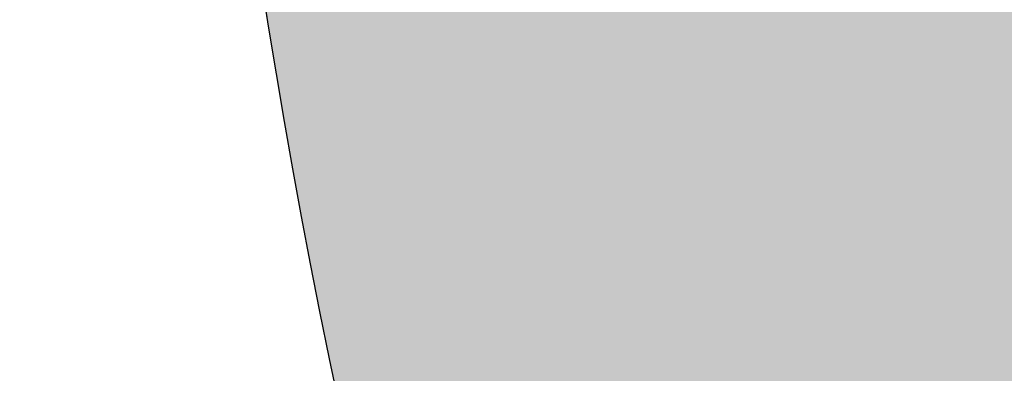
# Model space of a CAD drawing. Header units: feet. Extents: x 1620773 to 1693143, y 557267 to 607752.
# Tile 60 of 256: x 1620896.411 to 1620897.674, y 607306.638 to 607307.091. Entities that reach past the tile are written whole.
import ezdxf

# ---------------------------------------------------------------- set-up
doc = ezdxf.new("R2010")
doc.units = ezdxf.units.FT
doc.header["$MEASUREMENT"] = 0
doc.layers.add('BR_P_Gen_Hatch', color=253, linetype='Continuous', lineweight=0)
doc.layers.add('BR_P_Gen_Slope_Protection', color=252, linetype='Continuous', lineweight=30)

msp = doc.modelspace()

# ---------------------------------------------------------------- hatches: boundary and pattern name
at = {"layer": 'BR_P_Gen_Hatch', "linetype": 'Continuous', "lineweight": 0, "transparency": 33554610}
h = msp.add_hatch(dxfattribs=at)
h.set_pattern_fill('A-1-A', style=0, pattern_type=2)
h.set_pattern_definition([(323.341797, (1620916.972274, 607322.969359), (30.28378766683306, -19.11684575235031), [0.364788, -93.01620600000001]), (324.559927, (1620917.264912, 607322.7515649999), (74.91129697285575, -55.75219754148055), [0.364799, -128.752898]), (323.341797, (1620917.562122, 607322.540036), (30.28378766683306, -19.11684575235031), [0.364849, -93.016145]), (339.037, (1620918, 607322), (108.3878185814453, -43.0287811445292), [0.240082, -182.4]), (1.3902, (1620918, 607322), (-113.1765144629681, -4.731779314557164), [0.2569379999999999, -128.898]), (12.687473, (1620918.335861, 607322.242548), (15.94006628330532, -1.598340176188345), [0.26396, -50.389407]), (20.810417, (1620918.593376, 607322.3005220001), (-17.5364108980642, -14.32182622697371), [0.134591, -35.67827800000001]), (27.931026, (1620918.719186, 607322.348339), (-17.53641118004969, -14.32182595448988), [0.130961, -57.607792]), (43.63730000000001, (1620919, 607322), (-89.27845074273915, -87.52927842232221), [0.139958, -147.451]), (60.284921, (1620918.936182, 607322.506266), (-19.13275546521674, -30.24199189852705), [0.181864, -157.432369]), (77.925933, (1620919.02633, 607322.664215), (-1.59634459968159, -15.92016574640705), [0.172369, -144.716003]), (95.59768999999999, (1620919.062385, 607322.83277), (-1.596344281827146, -15.9201658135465), [0.166983, -81.42125399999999]), (106.100087, (1620919.046097, 607322.998957), (11.15103272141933, -49.35883812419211), [0.191243, -85.986257]), (108.745, (1620919, 607323), (49.39349749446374, -149.6751026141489), [0.19331, -193.177]), (110.867677, (1620918.930941, 607323.365755), (14.34372129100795, -17.51850618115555), [0.195332, -35.590704]), (110.867677, (1620918.861362, 607323.548275), (14.34372129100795, -17.51850618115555), [0.430228, -35.355809]), (113.358985, (1620918.70811, 607323.950282), (12.74737693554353, -33.43867150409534), [0.4254270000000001, -164.353242]), (117.997096, (1620918.539432, 607324.340841), (12.74737694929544, -33.4386719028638), [0.4372470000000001, -57.273771]), (138.281, (1620918, 607325), (58.97158725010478, -54.15352197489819), [0.230012, -217.571]), (162.978, (1620918, 607325), (15.94011363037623, -1.598298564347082), [0.237426, -81.4449]), (192.687473, (1620917.935468, 607324.949491), (-33.47647654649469, -12.7234866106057), [0.213903, -50.43946500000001]), (212.898884, (1620917.726789, 607324.9025109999), (-68.54929862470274, -41.36713806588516), [0.10178, -102.426313]), (215.872, (1620918, 607325), (-138.6952540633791, -98.65471690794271), [0.103664, -192.696]), (216.512, (1620918, 607325), (-173.7678785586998, -127.2979468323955), [0.10443, -237.916]), (219.238, (1620917, 607325), (15.94005923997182, -1.598431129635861), [0.194389, -22.4472]), (216.512, (1620917, 607325), (-173.7678785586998, -127.2979468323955), [0.19291, -237.827]), (222.251, (1620917, 607324), (-141.8879134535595, -130.4942073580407), [0.196773, -215.182]), (230.550875, (1620917.022138, 607324.354303), (-17.53641116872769, -14.32182565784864), [0.17228, -57.538738]), (242.447884, (1620916.912672, 607324.22127), (-20.72909996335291, -46.16215816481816), [0.171679, -86.005822]), (248.309673, (1620916.833261, 607324.069061), (-22.32544372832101, -62.0823238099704), [0.173733, -116.319021]), (252.950281, (1620916.769051, 607323.90763), (-22.32544364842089, -62.08232430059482), [0.100534, -81.48770299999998]), (257.926, (1620917, 607324), (-28.71058022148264, -125.7625558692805), [0.099468, -144.789]), (269.474872, (1620916.718768, 607323.714246), (-0.02337852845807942, -160.7999993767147), [0.09858099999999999, -176.629007]), (269.474872, (1620916.717865, 607323.615669), (-0.02337852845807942, -160.7999993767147), [0.113118, -176.61447]), (273.747921, (1620916.716828, 607323.502556), (-1.596344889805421, -15.92016567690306), [0.113102, -97.214388]), (292.914544, (1620916.724221, 607323.389696), (65.33322971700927, -151.2731931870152), [0.11069, -200.426225]), (302.968713, (1620916.767319, 607323.287741), (14.34372136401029, -17.51850627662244), [0.126148, -102.373835]), (302.1837, (1620917, 607323), (55.77841273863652, -85.99384328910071), [0.126252, -182.388]), (302.968713, (1620916.903212, 607323.075054), (14.34372136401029, -17.51850627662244), [0.126258, -102.373724]), (186.787645, (1620906.244248, 607322.8237310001), (-65.35660950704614, -9.526806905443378), [0.346644, -147.341786]), (186.787645, (1620905.900033, 607322.782762), (-65.35660950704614, -9.526806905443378), [0.34665, -147.34178]), (188.293397, (1620905.555813, 607322.741791), (-49.41654336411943, -11.12514622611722), [0.346632, -65.700672]), (179.462, (1620905, 607323), (-160.9975046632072, 0.06313642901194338), [0.262731, -176.682]), (161.76, (1620905, 607323), (78.10382058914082, -23.91229613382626), [0.266167, -147.422]), (143.341797, (1620904.697293, 607322.777567), (44.62750985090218, -36.63535191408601), [0.30385, -93.07714399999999]), (126.583, (1620904, 607323), (14.34360736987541, -17.51855618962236), [0.287158, -237.705]), (115.269328, (1620904.282397, 607323.189563), (12.74737696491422, -33.43867198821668), [0.245525, -93.08058899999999]), (96.81795899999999, (1620904.177589, 607323.411594), (7.958343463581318, -81.19917006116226), [0.225035, -147.296358]), (79.0731, (1620904, 607324), (-1.596336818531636, -15.92013896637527), [0.262912, -176.465]), (59.80310000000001, (1620904, 607324), (-78.12743368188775, -136.8884876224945), [0.291785, -193.078]), (43.05260000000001, (1620904, 607324), (-106.8146751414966, -101.8510469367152), [0.338389, -169.836]), (20.810417, (1620904.594741, 607324.3763819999), (-17.5364108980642, -14.32182622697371), [0.4591810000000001, -35.353688]), (354.273985, (1620905.023966, 607324.539518), (14.34372148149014, -17.51850604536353), [0.419271, -15.600729]), (344.8232629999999, (1620905.441144, 607324.497687), (78.10398614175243, -23.91186549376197), [0.417256, -97.025314]), (346.153898, (1620905.843847, 607324.38845), (94.04405264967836, -25.51020497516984), [0.330609, -112.945071]), (339.037, (1620906, 607324), (108.3878185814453, -43.0287811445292), [0.334228, -182.306]), (324.559927, (1620906.476956, 607324.1897560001), (74.91129697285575, -55.75219754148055), [0.367621, -128.750076]), (306.583302, (1620906.776464, 607323.97659), (14.34372098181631, -17.51850589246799), [0.260361, -237.731319]), (290.867677, (1620906.931638, 607323.767522), (14.34372129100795, -17.51850618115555), [0.236382, -35.549654]), (264.273985, (1620907.015839, 607323.546646), (-17.5364108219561, -14.32182584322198), [0.197954, -15.802046]), (234.498262, (1620906.996089, 607323.349679), (-19.13275511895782, -30.24199175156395), [0.221165, -128.814669]), (223.052587, (1620906.867653, 607323.16963), (-17.53641065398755, -14.32182633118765), [0.241389, -169.933168]), (207.931026, (1620906.691263, 607323.004841), (-17.53641118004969, -14.32182595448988), [0.236032, -57.50272099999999]), (197.446672, (1620906.482726, 607322.894282), (-33.47647665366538, -12.72348613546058), [0.083249, -121.897814]), (196.050725, (1620906.403307, 607322.8693220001), (-49.41654331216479, -11.12514588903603), [0.082739, -86.172753]), (196.050725, (1620906.323794, 607322.846446), (-49.41654331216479, -11.12514588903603), [0.082726, -86.17276700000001]), (205.206174, (1620912.976215, 607324.3012229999), (-33.47647670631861, -12.72348593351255), [0.365324, -93.01567]), (205.206174, (1620912.645676, 607324.14564), (-33.47647670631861, -12.72348593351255), [0.365327, -93.01566700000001]), (205.206174, (1620912.315135, 607323.9900550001), (-33.47647670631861, -12.72348593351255), [0.36533, -93.015663]), (188.293397, (1620911.984591, 607323.83447), (-49.41654336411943, -11.12514622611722), [0.24121, -65.80609399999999]), (166.153898, (1620911.745903, 607323.799677), (15.94006648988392, -1.598340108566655), [0.2573, -113.01838]), (155.860498, (1620911.49608, 607323.861253), (15.94006632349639, -1.598339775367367), [0.263834, -50.389533]), (149.857, (1620911, 607324), (137.0755269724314, -78.06585139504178), [0.135233, -193.394]), (139.315584, (1620911.138371, 607324.037059), (103.5987404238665, -90.78920899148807), [0.1322, -195.33657]), (125.495, (1620911, 607324), (84.4650855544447, -121.0316483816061), [0.140592, -170.034]), (108.745, (1620911, 607324), (49.39349749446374, -149.6751026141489), [0.181839, -193.188]), (89.99167000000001, (1620910.898055, 607324.409898), (-1.596344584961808, -15.92016608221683), [0.172714, -160.627288]), (72.950281, (1620910.89808, 607324.5826109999), (-1.596344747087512, -15.92016576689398), [0.166841, -81.421396]), (62.447884, (1620910.946998, 607324.74212), (-20.72909996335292, -46.16215816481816), [0.191101, -85.9864]), (59.80310000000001, (1620911, 607325), (-78.12743368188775, -136.8884876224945), [0.193278, -193.177]), (57.68029399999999, (1620911.132606, 607325.078598), (-1.596344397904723, -15.92016544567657), [0.195355, -35.590681]), (57.68029399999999, (1620911.237051, 607325.243689), (-1.596344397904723, -15.92016544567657), [0.430714, -35.355323]), (55.188986, (1620911.46733, 607325.607675), (-19.13275498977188, -30.24199162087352), [0.425793, -164.352877]), (50.55087499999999, (1620911.710403, 607325.957268), (-19.13275508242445, -30.2419920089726), [0.438084, -57.27293399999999]), (29.777817, (1620911.988758, 607326.295552), (-51.01288768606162, -27.04531162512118), [0.229476, -137.521675]), (5.570161, (1620912.187934, 607326.409519), (15.94006587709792, -1.598340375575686), [0.235918, -81.44645399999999]), (335.860498, (1620912.422738, 607326.4324180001), (30.28378737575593, -19.11684638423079), [0.212992, -50.440375]), (316.433683, (1620912.617105, 607326.345313), (58.97123104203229, -54.15385772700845), [0.102205, -182.46798]), (313.123528, (1620912.69116, 607326.274874), (14.34372153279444, -17.51850537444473), [0.104459, -170.098318]), (312.03592, (1620912.762565, 607326.198631), (145.0335611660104, -159.2648926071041), [0.105334, -237.914599]), (312.03592, (1620912.833096, 607326.120397), (145.0335611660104, -159.2648926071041), [0.194444, -237.825488]), (309.309773, (1620912.963296, 607325.975978), (15.94006626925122, -1.598339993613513), [0.192877, -22.448686]), (306.2968, (1620913, 607326), (113.1533529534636, -156.0680519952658), [0.196704, -215.182]), (296.777606, (1620913.201928, 607325.668207), (27.09109909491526, -50.95717809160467), [0.171869, -208.517804]), (286.100087, (1620913.27936, 607325.514769), (11.15103272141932, -49.35883812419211), [0.170562, -86.006938]), (280.99294, (1620913.32666, 607325.350896), (20.70572171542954, -114.6378411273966), [0.173082, -166.889073]), (275.5976899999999, (1620913.359665, 607325.1809899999), (9.554687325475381, -65.27900408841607), [0.100797, -81.48744]), (270.622, (1620913, 607325), (3.169223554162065, -128.9591946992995), [0.099611, -144.789]), (264.273985, (1620913.370578, 607324.9810680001), (-17.5364108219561, -14.32182584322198), [0.098479, -15.901521]), (259.073, (1620913, 607325), (-31.90369913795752, -157.6028121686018), [0.113136, -176.614]), (251.730012, (1620913.339307, 607324.771996), (-22.32544474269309, -62.0823237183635), [0.11403, -147.407364]), (235.633, (1620913, 607325), (-94.06860288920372, -135.289329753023), [0.110938, -200.426]), (225.579258, (1620913.240937, 607324.572142), (-17.53641050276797, -14.32182639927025), [0.12628, -102.373702]), (225.579258, (1620913.152551, 607324.48195), (-17.53641050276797, -14.32182639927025), [0.12625, -102.373732]), (225.579258, (1620913.064185, 607324.3917800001), (-17.53641050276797, -14.32182639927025), [0.126251, -102.373732]), (115.269328, (1620909.673313, 607322.752597), (12.74737696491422, -33.43867198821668), [0.18658, -93.13953499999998]), (115.269328, (1620909.593667, 607322.921323), (12.74737696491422, -33.43867198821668), [0.186582, -93.13953199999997]), (116.311546, (1620909.51402, 607323.090052), (27.09109840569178, -50.95717790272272), [0.186445, -150.810277]), (145.694, (1620909, 607323), (30.28393066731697, -19.11664972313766), [0.165847, -200.507]), (185.570161, (1620909.294382, 607323.3506550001), (-65.35660891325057, -9.526805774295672), [0.204736, -81.47763699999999]), (209.232387, (1620909.090613, 607323.330782), (-51.01288706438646, -27.04531194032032), [0.209877, -195.258893]), (228.702, (1620909, 607323), (-54.20606019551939, -58.88524796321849), [0.222627, -137.473]), (240.284921, (1620908.760538, 607323.06103), (-58.99461122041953, -106.6461413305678), [0.205925, -157.408308]), (252.950281, (1620908.658464, 607322.882184), (-22.32544364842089, -62.08232430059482), [0.198426, -81.38981099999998]), (269.474872, (1620908.600285, 607322.692479), (-0.02337852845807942, -160.7999993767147), [0.276835, -176.450753]), (270.622, (1620909, 607322), (3.169223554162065, -128.9591946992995), [0.282623, -144.606]), (286.100087, (1620908.600816, 607322.1330489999), (11.15103272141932, -49.35883812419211), [0.296462, -85.881038]), (296.777606, (1620908.68303, 607321.848214), (27.09109909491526, -50.95717809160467), [0.21726, -208.472413]), (306.583302, (1620908.780911, 607321.6542529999), (14.34372098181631, -17.51850589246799), [0.208568, -237.783113]), (312.675984, (1620908.905216, 607321.486775), (116.3461173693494, -124.2278822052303), [0.212701, -192.587383]), (321.8352, (1620909, 607321), (119.5384774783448, -92.38729812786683), [0.160267, -208.64]), (337.59443, (1620909.175403, 607321.231365), (46.22385400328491, -20.71518641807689), [0.157893, -167.078587]), (18.2099, (1620909, 607321), (-33.47649227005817, -12.72347864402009), [0.121127, -157.625]), (59.80310000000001, (1620909, 607321), (-78.12743368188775, -136.8884876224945), [0.19831, -193.172]), (65.81755300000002, (1620909.536181, 607321.380434), (-1.596345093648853, -15.92016621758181), [0.196701, -50.406069]), (71.730012, (1620909.616759, 607321.559874), (-23.92178883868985, -78.00249014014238), [0.199, -147.322394]), (65.81755300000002, (1620909.679144, 607321.748843), (-1.596345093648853, -15.92016621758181), [0.169023, -50.433747]), (70.220892, (1620909.748383, 607321.903033), (-1.596344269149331, -15.92016594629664), [0.167205, -65.807339]), (89.474872, (1620909.804965, 607322.060374), (-1.596344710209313, -15.9201660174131), [0.156345, -176.571243]), (104.28, (1620910, 607322), (11.15096468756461, -49.35889109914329), [0.177409, -187.125]), (104.853573, (1620909.762637, 607322.38864), (23.89840917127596, -82.7975100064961), [0.178492, -136.546647]), (104.854, (1620910, 607323), (23.89902442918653, -82.79732513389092), [0.178511, -136.547]), (132.675984, (1620911.973551, 607329.619884), (116.3461173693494, -124.2278822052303), [0.240985, -192.5591]), (133.124, (1620912, 607330), (102.0030342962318, -106.7082764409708), [0.240986, -169.962]), (132.676, (1620912, 607330), (116.3464326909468, -124.2281540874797), [0.240989, -192.559]), (157.594, (1620911, 607330), (108.3871683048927, -43.02940960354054), [0.161097, -167.075]), (197.446672, (1620911.333177, 607330.211525), (-33.47647665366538, -12.72348613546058), [0.187541, -121.793521]), (213.528318, (1620911.154263, 607330.1552970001), (-103.6221195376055, -70.01079062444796), [0.227109, -227.345931]), (219.238, (1620911, 607330), (15.94005923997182, -1.598431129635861), [0.231497, -22.4101]), (227.369726, (1620910.785642, 607329.883421), (-36.66916622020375, -44.56381808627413), [0.236971, -79.79904300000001]), (245.817553, (1620910.62515, 607329.709072), (-1.596345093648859, -15.92016621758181), [0.218472, -50.384299]), (276.817959, (1620910.535654, 607329.509772), (9.554688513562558, -65.27900373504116), [0.18979, -147.331604]), (305.495384, (1620910.558185, 607329.321324), (14.34372152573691, -17.51850623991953), [0.15442, -170.020137]), (316.433683, (1620910.647847, 607329.195602), (58.97123104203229, -54.15385772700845), [0.160939, -182.409246]), (327.737554, (1620910.76446, 607329.084684), (15.94006598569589, -1.598339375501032), [0.165725, -35.647144]), (338.3474860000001, (1620910.904599, 607328.99622), (62.16391995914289, -22.31352595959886), [0.209578, -116.4068]), (349.086, (1620911, 607329), (157.8048025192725, -31.90367997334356), [0.203829, -176.741]), (359.461965, (1620911.299531, 607328.880298), (15.94006583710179, -1.598340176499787), [0.200414, -176.74446]), (3.724708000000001, (1620911.499937, 607328.8784159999), (-81.29667515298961, -7.92846591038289), [0.158706, -97.28386400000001]), (12.687473, (1620911.658307, 607328.888726), (15.94006628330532, -1.598340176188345), [0.161195, -50.492172]), (23.29821400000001, (1620911.815566, 607328.92413), (-33.47647674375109, -12.72348583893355), [0.1728, -164.714654]), (34.839917, (1620911.974276, 607328.992475), (-103.6221194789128, -70.01079026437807), [0.095466, -147.52357]), (45.57929999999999, (1620912, 607329), (-54.20550867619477, -58.88565393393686), [0.089045, -102.411]), (57.68029399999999, (1620912.114954, 607329.110611), (-1.596344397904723, -15.92016544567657), [0.08594, -35.700096]), (73.95653399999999, (1620912.160901, 607329.183237), (-25.51813406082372, -93.92265534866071), [0.087018, -178.80558]), (93.747921, (1620912.18495, 607329.266866), (-1.596344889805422, -15.92016567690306), [0.09162000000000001, -97.23586999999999]), (115.269328, (1620912.178961, 607329.35829), (12.74737696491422, -33.43867198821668), [0.08546299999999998, -93.24065099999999]), (132.676, (1620912, 607329), (116.3464326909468, -124.2281540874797), [0.083487, -192.717]), (132.676, (1620912, 607329), (116.3464326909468, -124.2281540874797), [0.083263, -192.717]), (132.03592, (1620912.029448, 607329.558169), (14.3437216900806, -17.51850654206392), [0.08326599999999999, -237.936667]), (53.278642, (1620912.785401, 607335.5692649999), (-19.13275564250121, -30.24199175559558), [0.187079, -93.13903499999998]), (52.236425, (1620912.897261, 607335.719219), (-36.66916562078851, -44.56381811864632), [0.187092, -150.80963]), (53.278642, (1620913.011836, 607335.867123), (-19.13275564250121, -30.24199175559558), [0.187083, -93.13903099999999]), (22.854366, (1620913.123698, 607336.01708), (-33.47647703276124, -12.72348630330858), [0.167152, -200.505438]), (342.977809, (1620913.277727, 607336.082), (62.16391953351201, -22.31352650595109), [0.206048, -81.476325]), (318.7702, (1620913, 607336), (58.97128082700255, -54.15382004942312), [0.210783, -137.54]), (299.845523, (1620913.633272, 607335.8827579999), (41.43482047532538, -68.475683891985), [0.221646, -137.473706]), (288.7449, (1620914, 607336), (49.39323626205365, -149.675188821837), [0.204789, -193.165]), (275.5976899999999, (1620913.809387, 607335.496583), (9.554687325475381, -65.27900408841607), [0.197402, -81.390835]), (264.273985, (1620913.828642, 607335.300122), (-17.5364108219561, -14.32182584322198), [0.277906, -15.722094]), (252.950281, (1620913.800915, 607335.023603), (-22.32544364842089, -62.08232430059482), [0.286876, -81.30136099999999]), (242.447884, (1620913.716803, 607334.7493350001), (-20.72909996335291, -46.16215816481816), [0.298193, -85.879308]), (230.550875, (1620913.578872, 607334.48496), (-17.53641116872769, -14.32182565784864), [0.217834, -57.493184]), (222.251, (1620913, 607334), (-141.8879134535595, -130.4942073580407), [0.208255, -215.17]), (215.872, (1620913, 607334), (-138.6952540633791, -98.65471690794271), [0.212582, -192.588]), (207.931026, (1620913.11405, 607334.052156), (-17.53641118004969, -14.32182595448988), [0.158971, -57.57978199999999]), (190.95354, (1620912.973597, 607333.977693), (-49.41654337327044, -11.12514576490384), [0.15739, -167.079089]), (149.857, (1620913, 607334), (137.0755269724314, -78.06585139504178), [0.121459, -193.408]), (108.745, (1620913, 607334), (49.39349749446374, -149.6751026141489), [0.19853, -193.172]), (102.730418, (1620912.65024, 607334.196779), (-1.5963440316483, -15.92016632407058), [0.196749, -50.406022]), (96.81795899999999, (1620912.606884, 607334.388691), (7.958343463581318, -81.19917006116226), [0.19902, -147.322374]), (102.730418, (1620912.583257, 607334.586303), (-1.5963440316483, -15.92016632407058), [0.168775, -50.433995]), (98.327079, (1620912.546065, 607334.75093), (-1.596344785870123, -15.92016589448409), [0.167035, -65.807509]), (79.0731, (1620913, 607335), (-1.596336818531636, -15.92013896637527), [0.156814, -176.571]), (65.81755300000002, (1620912.5516, 607335.070175), (-1.596345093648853, -15.92016621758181), [0.183215, -50.419555]), (64.26788, (1620912.626653, 607335.237313), (-20.72910015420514, -46.16215777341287), [0.18399, -187.118563]), (64.26788, (1620912.706535, 607335.403057), (-20.72910015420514, -46.16215777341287), [0.183969, -187.118584]), (132.676, (1620915, 607332), (116.3464326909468, -124.2281540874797), [0.376388, -192.424]), (133.124, (1620915, 607332), (102.0030342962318, -106.7082764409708), [0.376393, -169.826]), (132.676, (1620915, 607332), (116.3464326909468, -124.2281540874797), [0.376388, -192.424]), (157.594, (1620915, 607333), (108.3871683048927, -43.02940960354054), [0.251553, -166.985]), (197.446672, (1620914.2841, 607332.849783), (-33.47647665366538, -12.72348613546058), [0.292985, -121.688077]), (213.528318, (1620914.004593, 607332.761941), (-103.6221195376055, -70.01079062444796), [0.353753, -227.219287]), (219.238198, (1620913.7097, 607332.566546), (15.94006627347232, -1.598339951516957), [0.360451, -22.281112]), (227.369726, (1620913.430523, 607332.3385439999), (-36.66916622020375, -44.56381808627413), [0.370465, -79.665549]), (245.817553, (1620913.17962, 607332.065979), (-1.596345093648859, -15.92016621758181), [0.341637, -50.261133]), (276.817959, (1620913.03967, 607331.754321), (9.554688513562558, -65.27900373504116), [0.296903, -147.224491]), (305.495384, (1620913.074917, 607331.459518), (14.34372152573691, -17.51850623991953), [0.241636, -169.932921]), (316.433683, (1620913.21522, 607331.262787), (58.97123104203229, -54.15385772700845), [0.251728, -182.318457]), (327.737554, (1620913.397616, 607331.089298), (15.94006598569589, -1.598339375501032), [0.259204, -35.553665]), (338.3474860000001, (1620913.616802, 607330.950936), (62.16391995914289, -22.31352595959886), [0.327427, -116.288951]), (349.086, (1620914, 607331), (157.8048025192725, -31.90367997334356), [0.318457, -176.626]), (359.461965, (1620914.233822, 607330.769828), (15.94006583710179, -1.598340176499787), [0.313174, -176.6317]), (3.724708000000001, (1620914.546982, 607330.766887), (-81.29667515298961, -7.92846591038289), [0.247007, -97.195563]), (12.687473, (1620914.793467, 607330.782933), (15.94006628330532, -1.598340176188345), [0.251004, -50.402363]), (23.988044, (1620915.038342, 607330.838062), (-33.476476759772, -12.72348528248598), [0.269236, -128.848461]), (34.839917, (1620915.284325, 607330.9475189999), (-103.6221194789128, -70.01079026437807), [0.148065, -147.47097]), (46.36431, (1620915.40585, 607331.032106), (-54.20557671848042, -58.88564367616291), [0.138263, -182.37579]), (57.68029399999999, (1620915.501261, 607331.1321729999), (-1.596344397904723, -15.92016544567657), [0.133743, -35.652293]), (72.950281, (1620915.572766, 607331.245196), (-1.596344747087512, -15.92016576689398), [0.1356, -81.452637]), (91.40781599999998, (1620915.612524, 607331.374837), (-1.59634442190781, -15.92016641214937), [0.142268, -128.856338]), (116.311546, (1620915.609028, 607331.517062), (27.09109840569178, -50.95717790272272), [0.133322, -150.8634]), (132.676, (1620916, 607332), (116.3464326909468, -124.2281540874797), [0.130973, -192.669]), (132.676, (1620915, 607332), (116.3464326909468, -124.2281540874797), [0.130867, -192.669]), (132.322, (1620915, 607332), (130.6886737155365, -141.7469016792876), [0.130868, -215.276]), (327.737554, (1620909.131803, 607332.230987), (15.94006598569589, -1.598339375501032), [0.272358, -35.540511]), (329.856983, (1620909.362112, 607332.085602), (30.28378807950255, -19.11684544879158), [0.272435, -193.256603]), (327.737554, (1620909.597707, 607331.948797), (15.94006598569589, -1.598339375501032), [0.272378, -35.540491]), (359.461965, (1620909.828033, 607331.803402), (15.94006583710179, -1.598340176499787), [0.285987, -176.658887]), (35.4244, (1620910, 607332), (-121.1583063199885, -84.33231928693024), [0.354012, -169.849]), (44.94949500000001, (1620910.402485, 607332.005912), (-89.27839848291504, -87.5292954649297), [0.3901, -227.126652]), (59.80310000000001, (1620911, 607332), (-78.12743368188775, -136.8884876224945), [0.252859, -193.117]), (89.474872, (1620910.805752, 607332.500058), (-1.596344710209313, -15.9201660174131), [0.248972, -176.478616]), (110.867677, (1620910.808034, 607332.74902), (14.34372129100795, -17.51850618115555), [0.254427, -35.53161]), (129.309773, (1620910.717404, 607332.986757), (-1.596344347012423, -15.92016627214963), [0.413061, -22.228503]), (139.316, (1620910, 607333), (103.599467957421, -90.78851688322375), [0.385482, -195.083]), (152.497246, (1620910.163409, 607333.557648), (30.28378793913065, -19.11684604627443), [0.360166, -85.89532700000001]), (169.086, (1620910, 607334), (15.94009378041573, -1.598343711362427), [0.254172, -176.691]), (190.200485, (1620909.594371, 607333.772094), (-49.41654317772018, -11.12514625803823), [0.27705, -116.339328]), (211.109533, (1620909.3217, 607333.72303), (-17.5364111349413, -14.32182586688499), [0.304286, -79.75972800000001]), (230.550875, (1620909.061176, 607333.565813), (-17.53641116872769, -14.32182565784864), [0.312036, -57.398982]), (252.950281, (1620908.862911, 607333.324862), (-22.32544364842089, -62.08232430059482), [0.2850159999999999, -81.30322099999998]), (280.9929, (1620909, 607333), (20.70570763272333, -114.6382003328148), [0.2653059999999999, -166.797]), (299.299639, (1620908.829934, 607332.791934), (27.0910992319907, -50.95717803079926), [0.213076, -195.172133]), (297.997096, (1620908.934209, 607332.606117), (14.34372216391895, -17.51850568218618), [0.212011, -57.49900699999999]), (297.997096, (1620909.033732, 607332.4189170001), (14.34372216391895, -17.51850568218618), [0.21198, -57.499038]), (115.269328, (1620906.808326, 607330.885183), (12.74737696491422, -33.43867198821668), [0.186533, -93.13958099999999]), (115.269328, (1620906.728699, 607331.053868), (12.74737696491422, -33.43867198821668), [0.186536, -93.13957899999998]), (116.312, (1620907, 607331), (27.0914813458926, -50.95692110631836), [0.186538, -150.81]), (145.694, (1620907, 607331), (30.28393066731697, -19.11664972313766), [0.166574, -200.506]), (185.570161, (1620906.428793, 607331.48365), (-65.35660891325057, -9.526805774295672), [0.206484, -81.47588899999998]), (209.777817, (1620906.223285, 607331.463607), (-68.54929827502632, -41.36713819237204), [0.212347, -137.538804]), (228.702448, (1620906.038976, 607331.358148), (-54.20557675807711, -58.88564409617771), [0.22118, -137.474172]), (240.285, (1620906, 607331), (-58.99438052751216, -106.6460781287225), [0.204638, -157.41]), (253.957, (1620906, 607331), (-23.92117235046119, -78.0027263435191), [0.197376, -178.695]), (269.474872, (1620905.737019, 607330.824559), (-0.02337852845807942, -160.7999993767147), [0.276508, -176.451081]), (270.622038, (1620905.734485, 607330.548063), (3.169310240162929, -128.9596676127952), [0.28244, -144.605932]), (286.100087, (1620905.737551, 607330.26564), (11.15103272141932, -49.35883812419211), [0.29599, -85.881511]), (296.777606, (1620905.819634, 607329.981259), (27.09109909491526, -50.95717809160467), [0.216914, -208.472759]), (306.583302, (1620905.91736, 607329.787607), (14.34372098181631, -17.51850589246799), [0.20828, -237.7834]), (312.32236, (1620906.041493, 607329.620359), (130.6898380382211, -141.7463885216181), [0.212581, -215.194104]), (319.3155839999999, (1620906.184624, 607329.463183), (44.62750896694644, -36.63535161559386), [0.118641, -195.350129]), (329.856983, (1620906.274591, 607329.385842), (30.28378807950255, -19.11684544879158), [0.126723, -193.402314]), (347.157773, (1620906.384179, 607329.3222060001), (15.94006647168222, -1.598339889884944), [0.108862, -129.046028]), (26.712767, (1620906.490317, 607329.29801), (-51.0128876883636, -27.04531250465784), [0.090459, -208.709657]), (59.80310000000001, (1620907, 607329), (-78.12743368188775, -136.8884876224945), [0.198642, -193.171]), (67.555, (1620907, 607330), (-43.05473668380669, -108.2447825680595), [0.197711, -166.864]), (70.220892, (1620906.746519, 607329.693093), (-1.596344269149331, -15.92016594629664), [0.199385, -65.775159]), (67.555, (1620907, 607330), (-43.05473668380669, -108.2447825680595), [0.168949, -166.893]), (68.3097, (1620907, 607330), (-22.32539802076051, -62.08229567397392), [0.167325, -116.325]), (89.474872, (1620906.940335, 607330.192344), (-1.596344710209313, -15.9201660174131), [0.156951, -176.570637]), (102.730418, (1620906.941774, 607330.349288), (-1.5963440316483, -15.92016632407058), [0.183623, -50.419147]), (104.853573, (1620906.90131, 607330.528397), (23.89840917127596, -82.7975100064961), [0.184385, -136.540754]), (104.28, (1620907, 607331), (11.15096468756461, -49.35889109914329), [0.184322, -187.118]), (337.59443, (1620908.318442, 607327.374933), (46.22385400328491, -20.71518641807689), [0.289308, -166.947172]), (337.59443, (1620908.585909, 607327.26466), (46.22385400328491, -20.71518641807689), [0.289308, -166.947172]), (337.59443, (1620908.853377, 607327.154388), (46.22385400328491, -20.71518641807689), [0.289308, -166.947172]), (306.583302, (1620909.120844, 607327.0441149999), (14.34372098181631, -17.51850589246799), [0.245277, -237.746403]), (264.273985, (1620909.267027, 607326.84716), (-17.5364108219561, -14.32182584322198), [0.311782, -15.688218]), (240.284921, (1620909.23592, 607326.536933), (-58.99461122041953, -106.6461413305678), [0.3799439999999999, -157.234289]), (226.36431, (1620909.047587, 607326.206951), (-71.74198752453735, -73.20746970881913), [0.358133, -182.15592]), (214.04436, (1620908.80045, 607325.9477560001), (-86.08570888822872, -55.68896501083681), [0.2845989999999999, -124.771606]), (203.988044, (1620908.56463, 607325.788427), (-84.48936413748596, -39.76879797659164), [0.262638, -128.855059]), (179.462, (1620908, 607326), (-160.9975046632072, 0.06313642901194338), [0.220124, -176.725]), (150.338049, (1620908.104562, 607325.68372), (30.28378758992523, -19.11684564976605), [0.222846, -157.523382]), (135.649, (1620908, 607326), (58.97116918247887, -54.15396412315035), [0.2511809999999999, -102.277]), (125.495, (1620908, 607326), (84.4650855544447, -121.0316483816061), [0.278152, -169.896]), (112.914544, (1620907.5698, 607326.196052), (12.74737669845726, -33.43867210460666), [0.204241, -200.332675]), (98.327079, (1620907.490277, 607326.384175), (-1.596344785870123, -15.92016589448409), [0.186891, -65.78765200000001]), (91.40781599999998, (1620907.463211, 607326.569096), (-1.59634442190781, -15.92016641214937), [0.183102, -128.815504]), (91.40781599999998, (1620907.458712, 607326.752143), (-1.59634442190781, -15.92016641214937), [0.19481, -128.803797]), (84.273985, (1620907.453926, 607326.9468939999), (14.34372148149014, -17.51850604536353), [0.215286, -15.784714]), (73.9565, (1620907, 607327), (-25.51817310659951, -93.92260026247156), [0.179594, -178.713]), (27.931026, (1620907.525039, 607327.333704), (-17.53641118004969, -14.32182595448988), [0.141817, -57.596936]), (359.461965, (1620907.650336, 607327.400133), (15.94006583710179, -1.598340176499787), [0.222602, -176.722272]), (354.273985, (1620907.872929, 607327.398042), (14.34372148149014, -17.51850604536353), [0.223161, -15.796839]), (359.977496, (1620908, 607327), (-145.0566141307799, -1.535106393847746), [0.223467, -160.774]), (341.7603, (1620915, 607327), (62.16391080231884, -22.3135592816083), [0.238908, -147.45]), (341.760326, (1620914.960735, 607326.930162), (62.16392028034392, -22.31352664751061), [0.23891, -147.44952]), (341.7603, (1620915, 607327), (62.16391080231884, -22.3135592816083), [0.238913, -147.45]), (151.101299, (1620916.632087, 607328.2263600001), (76.507641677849, -39.83203127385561), [0.3986369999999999, -121.582426]), (174.273985, (1620916.283091, 607328.419006), (14.34372148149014, -17.51850604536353), [0.425272, -15.594728]), (179.977, (1620916, 607328), (15.94005961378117, -1.59847887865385), [0.423086, -160.574]), (182.394073, (1620915.436855, 607328.461602), (-97.2367415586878, -6.330125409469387), [0.331725, -112.943954]), (189.511, (1620915, 607328), (-114.7731991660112, -20.65206955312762), [0.333971, -182.306]), (205.206174, (1620914.776039, 607328.392561), (-33.47647670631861, -12.72348593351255), [0.367856, -93.013137]), (219.238198, (1620914.443209, 607328.2359), (15.94006627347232, -1.598339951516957), [0.258231, -22.383333]), (239.803, (1620914, 607328), (-78.12767259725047, -136.8883512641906), [0.238653, -193.131]), (269.474872, (1620914.123167, 607327.866289), (-0.02337852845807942, -160.7999993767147), [0.197739, -176.529849]), (288.7449, (1620914, 607328), (49.39323626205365, -149.675188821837), [0.214411, -193.1559999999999]), (305.495384, (1620914.190257, 607327.46552), (14.34372152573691, -17.51850623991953), [0.243189, -169.931368]), (320.616945, (1620914.331461, 607327.267525), (14.3437221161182, -17.51850597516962), [0.235613, -57.50314]), (332.497246, (1620914.513572, 607327.118028), (46.22385428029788, -20.71518572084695), [0.082776, -86.172717]), (333.7415, (1620915, 607327), (76.50770728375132, -39.83200204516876), [0.082411, -136.771]), (332.497246, (1620914.6609, 607327.043342), (46.22385428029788, -20.71518572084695), [0.082424, -86.173068]), (341.760326, (1620915.41384, 607326.778483), (62.16392028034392, -22.31352664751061), [0.107718, -147.580712]), (340.254574, (1620915.516146, 607326.744768), (46.22385426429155, -20.71518606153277), [0.107752, -65.939552]), (341.760326, (1620915.617563, 607326.708365), (62.16392028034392, -22.31352664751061), [0.10774, -147.58069]), (348.570475, (1620915.71989, 607326.674643), (15.94006643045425, -1.5983400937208), [0.26206, -160.734958]), (5.570161, (1620915.976753, 607326.622713), (15.94006587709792, -1.598340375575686), [0.2656539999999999, -81.41671899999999]), (26.24720900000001, (1620916.241153, 607326.648498), (-84.48936403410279, -39.76879825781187), [0.3053, -150.774102]), (39.23819799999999, (1620916.514974, 607326.783516), (-1.596344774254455, -15.92016622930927), [0.291382, -22.350182]), (53.278642, (1620916.740656, 607326.967828), (-19.13275564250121, -30.24199175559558), [0.2500479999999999, -93.07606599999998]), (74.80005, (1620916.890166, 607327.168255), (-1.596344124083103, -15.92016575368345), [0.223458, -97.10403199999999]), (96.81795899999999, (1620916.948754, 607327.383896), (7.958343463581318, -81.19917006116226), [0.273279, -147.248114]), (108.745, (1620917, 607328), (49.39349749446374, -149.6751026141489), [0.296736, -193.073]), (122.184, (1620917, 607328), (41.435225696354, -68.47544774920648), [0.308847, -182.205]), (122.968713, (1620916.656451, 607328.1976300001), (41.43482069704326, -68.4756839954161), [0.012948, -102.487034]), (133.124, (1620917, 607328), (102.0030342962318, -106.7082764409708), [0.012436, -170.19]), (135.02, (1620917, 607328), (87.6591201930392, -89.19024523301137), [0.012449, -227.561]), (4.566242, (1620906.736061, 607336.183519), (-97.23674197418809, -6.330125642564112), [0.441259, -178.660635]), (5.570161, (1620907.17592, 607336.2186479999), (15.94006587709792, -1.598340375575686), [0.441281, -81.241092]), (4.566242, (1620907.615117, 607336.261481), (-97.23674197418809, -6.330125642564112), [0.441275, -178.660619]), (349.086, (1620908, 607336), (157.8048025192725, -31.90367997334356), [0.283001, -176.662]), (327.737554, (1620908.332874, 607336.24303), (15.94006598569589, -1.598339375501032), [0.301286, -35.511583]), (315.649087, (1620908.587645, 607336.082204), (58.9712314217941, -54.15385783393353), [0.334878, -102.193216]), (309.309773, (1620908.827107, 607335.848107), (15.94006626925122, -1.598339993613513), [0.176554, -22.46501]), (297.997096, (1620908.938956, 607335.711502), (14.34372216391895, -17.51850568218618), [0.161208, -57.54981]), (286.100087, (1620909.014631, 607335.5691600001), (11.15103272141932, -49.35883812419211), [0.152573, -86.024927]), (269.474872, (1620909.056942, 607335.4225699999), (-0.02337852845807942, -160.7999993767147), [0.201659, -176.525929]), (250.220892, (1620909.055094, 607335.22092), (-20.72909970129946, -46.16215849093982), [0.215332, -65.759211]), (234.498262, (1620908.982227, 607335.018292), (-19.13275511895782, -30.24199175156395), [0.213816, -128.822017]), (223.637321, (1620908.858058, 607334.844224), (-17.53641067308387, -14.32182625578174), [0.235982, -147.354852]), (219.238, (1620909, 607335), (15.94005923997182, -1.598431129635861), [0.230246, -22.4113]), (219.238, (1620909, 607335), (15.94005923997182, -1.598431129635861), [0.233605, -22.408]), (216.226, (1620908, 607334), (-156.2302543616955, -112.9770826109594), [0.5304979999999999, -214.876]), (214.839917, (1620907.900059, 607334.0744619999), (-17.53641066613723, -14.32182541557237), [0.52275, -147.096286]), (211.109533, (1620907.471011, 607333.775823), (-17.5364111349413, -14.32182586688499), [0.5132329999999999, -79.550781]), (190.95354, (1620907.031591, 607333.5106479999), (-49.41654337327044, -11.12514576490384), [0.262812, -166.973668]), (166.153898, (1620906.773567, 607333.46071), (15.94006648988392, -1.598340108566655), [0.28457, -112.99111]), (138.281, (1620906, 607334), (58.97158725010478, -54.15352197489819), [0.267934, -217.534]), (116.312, (1620906, 607334), (27.0914813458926, -50.95692110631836), [0.127927, -150.869]), (112.914544, (1620906.240573, 607333.82179), (12.74737669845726, -33.43867210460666), [0.124988, -200.411927]), (110.867677, (1620906.191908, 607333.936915), (14.34372129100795, -17.51850618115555), [0.125681, -35.660355]), (110.867677, (1620906.147139, 607334.054352), (14.34372129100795, -17.51850618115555), [0.23518, -35.550856]), (108.745, (1620906, 607334), (49.39349749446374, -149.6751026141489), [0.233996, -193.136]), (108.263049, (1620905.98817, 607334.49569), (12.74737676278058, -33.4386720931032), [0.236946, -157.377287]), (96.81795899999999, (1620905.913915, 607334.7207010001), (7.958343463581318, -81.19917006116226), [0.209232, -147.312161]), (84.273985, (1620905.889076, 607334.928454), (14.34372148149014, -17.51850604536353), [0.209105, -15.790895]), (84.273985, (1620905.909939, 607335.136516), (14.34372148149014, -17.51850604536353), [0.20775, -15.79225]), (72.950281, (1620905.930667, 607335.343229), (-1.596344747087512, -15.92016576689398), [0.118871, -81.469365]), (70.220892, (1620905.96552, 607335.456876), (-1.596344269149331, -15.92016594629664), [0.118856, -65.855687]), (64.26788, (1620906.00574, 607335.56872), (-20.72910015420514, -46.16215777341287), [0.121882, -187.180671]), (59.80310000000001, (1620906, 607336), (-78.12743368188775, -136.8884876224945), [0.140842, -193.229]), (50.55087499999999, (1620906.129497, 607335.800246), (-19.13275508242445, -30.2419920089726), [0.137001, -57.574017]), (36.2256, (1620906, 607336), (-156.2310430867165, -112.9759919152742), [0.132599, -215.274]), (26.24720900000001, (1620906.323513, 607335.984398), (-84.48936403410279, -39.76879825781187), [0.152709, -150.926692]), (25.206174, (1620906.460478, 607336.051933), (-51.01288799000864, -27.04531205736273), [0.152701, -93.22829300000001]), (26.24720900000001, (1620906.598638, 607336.1169649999), (-84.48936403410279, -39.76879825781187), [0.152691, -150.926711]), (132.675984, (1620917.919006, 607334.6061069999), (116.3461173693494, -124.2278822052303), [0.240985, -192.5591]), (133.124, (1620918, 607335), (102.0030342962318, -106.7082764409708), [0.240986, -169.962]), (132.676, (1620918, 607335), (116.3464326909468, -124.2281540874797), [0.240989, -192.559]), (157.594, (1620917, 607335), (108.3871683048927, -43.02940960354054), [0.161097, -167.075]), (197.446672, (1620917.278632, 607335.1977479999), (-33.47647665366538, -12.72348613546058), [0.187541, -121.793521]), (213.528318, (1620917.099718, 607335.14152), (-103.6221195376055, -70.01079062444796), [0.227109, -227.345931]), (219.238, (1620917, 607335), (15.94005923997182, -1.598431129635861), [0.231497, -22.4101]), (227.369726, (1620916.731098, 607334.869644), (-36.66916622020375, -44.56381808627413), [0.236971, -79.79904300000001]), (245.817553, (1620916.570605, 607334.695295), (-1.596345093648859, -15.92016621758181), [0.218472, -50.384299]), (276.817959, (1620916.48111, 607334.495995), (9.554688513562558, -65.27900373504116), [0.18979, -147.331604]), (305.495384, (1620916.503641, 607334.307547), (14.34372152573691, -17.51850623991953), [0.15442, -170.020137]), (316.433683, (1620916.593302, 607334.181824), (58.97123104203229, -54.15385772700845), [0.160939, -182.409246]), (327.737554, (1620916.709915, 607334.0709060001), (15.94006598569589, -1.598339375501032), [0.165725, -35.647144]), (338.3474860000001, (1620916.850054, 607333.982442), (62.16391995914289, -22.31352595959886), [0.209578, -116.4068]), (349.086, (1620917, 607334), (157.8048025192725, -31.90367997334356), [0.203829, -176.741]), (359.461965, (1620917.244987, 607333.866521), (15.94006583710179, -1.598340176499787), [0.200414, -176.74446]), (3.724708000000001, (1620917.445392, 607333.864639), (-81.29667515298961, -7.92846591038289), [0.158706, -97.28386400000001]), (12.687473, (1620917.603763, 607333.874949), (15.94006628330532, -1.598340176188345), [0.161195, -50.492172]), (23.29821400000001, (1620917.761021, 607333.9103529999), (-33.47647674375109, -12.72348583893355), [0.1728, -164.714654]), (34.839917, (1620917.919731, 607333.978698), (-103.6221194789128, -70.01079026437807), [0.095466, -147.52357]), (45.57929999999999, (1620918, 607334), (-54.20550867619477, -58.88565393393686), [0.089045, -102.411]), (57.68029399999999, (1620918.060409, 607334.096833), (-1.596344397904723, -15.92016544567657), [0.08594, -35.700096]), (73.95653399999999, (1620918.106356, 607334.16946), (-25.51813406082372, -93.92265534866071), [0.087018, -178.80558]), (93.747921, (1620918.130405, 607334.253088), (-1.596344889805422, -15.92016567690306), [0.09162000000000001, -97.23586999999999]), (115.269328, (1620918.124416, 607334.344512), (12.74737696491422, -33.43867198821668), [0.08546299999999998, -93.24065099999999]), (132.676, (1620918, 607334), (116.3464326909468, -124.2281540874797), [0.083487, -192.717]), (132.676, (1620918, 607334), (116.3464326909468, -124.2281540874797), [0.083263, -192.717]), (132.03592, (1620917.974903, 607334.544392), (14.3437216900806, -17.51850654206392), [0.08326599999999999, -237.936667]), (132.675984, (1620919.938105, 607327.2973069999), (116.3461173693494, -124.2278822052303), [0.240985, -192.5591]), (133.124, (1620920, 607327), (102.0030342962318, -106.7082764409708), [0.240986, -169.962]), (132.676, (1620920, 607328), (116.3464326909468, -124.2281540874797), [0.240989, -192.559]), (157.594, (1620919, 607328), (108.3871683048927, -43.02940960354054), [0.161097, -167.075]), (197.446672, (1620919.297731, 607327.8889479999), (-33.47647665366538, -12.72348613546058), [0.187541, -121.793521]), (213.528318, (1620919.118817, 607327.83272), (-103.6221195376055, -70.01079062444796), [0.227109, -227.345931]), (219.238, (1620919, 607328), (15.94005923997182, -1.598431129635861), [0.231497, -22.4101]), (227.369726, (1620918.750196, 607327.560844), (-36.66916622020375, -44.56381808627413), [0.236971, -79.79904300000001]), (245.817553, (1620918.589704, 607327.386495), (-1.596345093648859, -15.92016621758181), [0.218472, -50.384299]), (276.817959, (1620918.500208, 607327.187195), (9.554688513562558, -65.27900373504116), [0.18979, -147.331604]), (305.495384, (1620918.522739, 607326.998747), (14.34372152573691, -17.51850623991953), [0.15442, -170.020137]), (316.433683, (1620918.612401, 607326.873024), (58.97123104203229, -54.15385772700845), [0.160939, -182.409246]), (327.737554, (1620918.729014, 607326.7621060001), (15.94006598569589, -1.598339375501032), [0.165725, -35.647144])])
h.paths.add_polyline_path([(1620897.491220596, 607304.5531864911, -0.4142135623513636), (1620902.496115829, 607317.7800917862), (1620980.645239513, 607353.0230662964, -0.1316476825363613), (1620985.753771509, 607353.8572886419, -0.2679542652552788), (1620993.872144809, 607348.0181710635), (1620995.264241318, 607344.9312828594), (1620992.529471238, 607343.6979813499), (1620991.604495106, 607345.7490589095), (1620900.693111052, 607304.7506773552), (1620901.618087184, 607302.6995997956), (1620898.883317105, 607301.4662982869)])

# ---------------------------------------------------------------- linework, layer by layer
at = {"layer": 'BR_P_Gen_Hatch', "transparency": 33554610, "flags": 128}
msp.add_lwpolyline([(1620897.491220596, 607304.5531864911, -0.4142135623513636), (1620902.496115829, 607317.7800917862), (1620980.645239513, 607353.0230662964, -0.1316476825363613), (1620985.753771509, 607353.8572886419, -0.2679542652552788), (1620993.872144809, 607348.0181710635), (1620995.264241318, 607344.9312828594), (1620992.529471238, 607343.6979813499), (1620991.604495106, 607345.7490589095), (1620900.693111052, 607304.7506773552), (1620901.618087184, 607302.6995997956), (1620898.883317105, 607301.4662982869)], format="xyb", close=True, dxfattribs=at)
at = {"layer": 'BR_P_Gen_Slope_Protection', "transparency": 33554610, "extrusion": (0, 0, -1)}
msp.add_arc((-1620906.60712086, 607308.664191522), 10, 335.72601454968, 65.72601454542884, dxfattribs=at)

doc.saveas('drawing.dxf')
